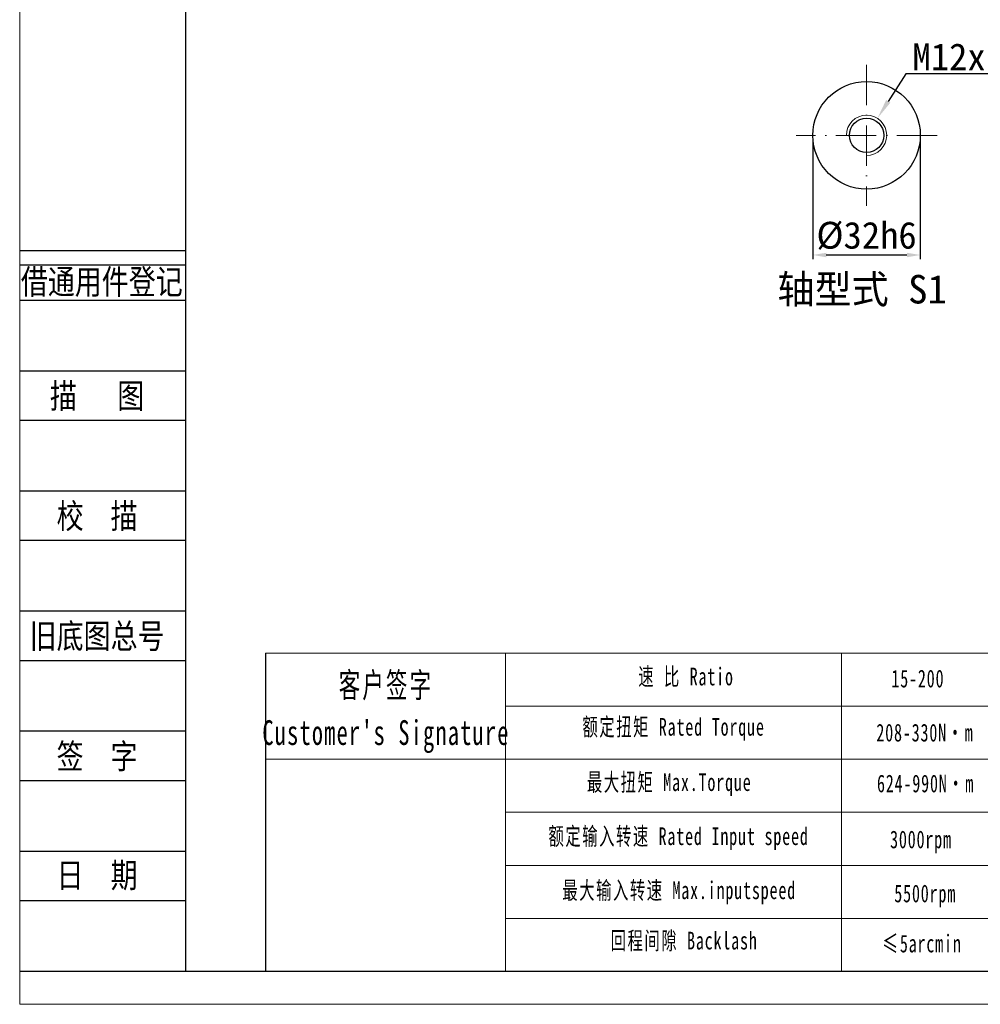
# Model space of a CAD drawing. Header units: millimetres. Extents: x 7115 to 7943, y -680 to -95.
# Tile 1 of 16: x 7115 to 7400, y -680 to -387. Entities that reach past the tile are written whole.
import ezdxf
from ezdxf.enums import TextEntityAlignment as Align

# ---------------------------------------------------------------- set-up
doc = ezdxf.new("R2010")
doc.units = ezdxf.units.MM
doc.header["$PDSIZE"] = -5
doc.linetypes.add('ACAD_ISO10W100', pattern=[18, 12, -3, 0, -3])
doc.layers.get('0').update_dxf_attribs({"lineweight": 18})
doc.layers.get('Defpoints').update_dxf_attribs({"lineweight": 18})
for name, color, linetype in [('2细线层', 4, 'Continuous'), ('6文字层', 3, 'Continuous'), ('7标注层', 4, 'Continuous')]:
    doc.layers.add(name, color=color, linetype=linetype)
for name, color, linetype, lineweight in [('SLD-0', 7, 'Continuous', 18), ('中心线层', 7, 'ACAD_ISO10W100', 0), ('图框_外框线', 7, 'Continuous', 18), ('尺寸线层', 3, 'Continuous', 18), ('标注线', 7, 'Continuous', 18), ('粗实线', 7, 'Continuous', 40)]:
    doc.layers.add(name, color=color, linetype=linetype, lineweight=lineweight)
doc.styles.add('宋体', font='txt', dxfattribs={"width": 0.8})
doc.styles.add('工程字', font='txt')
doc.styles.add('标准', font='txt', dxfattribs={"width": 0.667})
doc.dimstyles.new('DIMSTYLE_17', dxfattribs={"dimtxt": 8, "dimasz": 12, "dimexe": 0.18, "dimexo": 0.0625, "dimgap": 0.09, "dimtad": 1, "dimtih": 1, "dimtoh": 1, "dimdec": 3, "dimdsep": 46, "dimtxsty": 'Standard', "dimblk": '_CAXARROW', "dimcen": 0.09, "dimdle": 24, "dimadec": 0, "dimazin": 0, "dimtfac": 0.7, "dimtdec": 3, "dimtofl": 0, "dimtmove": 0, "dimatfit": 3, "dimfxl": 1, "dimtolj": 1, "dimarcsym": 0})
doc.dimstyles.new('ISO-25', dxfattribs={"dimtxt": 8, "dimasz": 4, "dimexe": 1.25, "dimexo": 0.625, "dimgap": 1.7, "dimtad": 1, "dimtxsty": '工程字', "dimcen": 2, "dimdle": 8, "dimadec": 0, "dimazin": 0, "dimtfac": 1, "dimtmove": 0, "dimatfit": 3, "dimfxl": 1, "dimarcsym": 0})

# ---------------------------------------------------------------- blocks, each defined once
blk = doc.blocks.new('*D98')
at = {"layer": 'Defpoints', "color": 0}
for p in [(7350.55, -421.89), (7382.55, -421.89), (7382.55, -457.5)]:
    blk.add_point(p, dxfattribs=at)
at = {"layer": '尺寸线层', "color": 0, "lineweight": -2}
for p, q in [((7350.55, -422.89), (7350.55, -458.75)), ((7382.55, -422.89), (7382.55, -458.75)), ((7354.55, -457.5), (7378.55, -457.5))]:
    blk.add_line(p, q, dxfattribs=at)
at = {"layer": '尺寸线层', "color": 0}
for points in [[(7354.55, -456.84), (7354.55, -458.17), (7350.55, -457.5)], [(7378.55, -458.17), (7378.55, -456.84), (7382.55, -457.5)]]:
    blk.add_solid(points, dxfattribs=at)
at = {"layer": '尺寸线层', "color": 0, "insert": (7366.55, -451.8), "char_height": 8, "attachment_point": 5, "style": '工程字'}
blk.add_mtext('%%C32h6', dxfattribs=at)
blk = doc.blocks.new('_CAXARROW')
blk.add_hatch(color=0).paths.add_polyline_path([(0, 0), (-1, 0.125), (-1, -0.125)], flags=0)
blk = doc.blocks.new('*D99')
at = {"layer": 'Defpoints', "color": 0}
for p in [(7369.78, -416.83), (7363.32, -426.95)]:
    blk.add_point(p, dxfattribs=at)
at = {"layer": '尺寸线层', "color": 0, "lineweight": -2}
for p, q in [((7378.24, -403.58), (7373.01, -411.78)), ((7430.19, -403.58), (7378.24, -403.58)), ((7366.46, -421.89), (7366.64, -421.89)), ((7366.55, -421.98), (7366.55, -421.8))]:
    blk.add_line(p, q, dxfattribs=at)
at = {"layer": '尺寸线层', "color": 0, "lineweight": -2, "xscale": 6, "yscale": 6, "zscale": 6, "rotation": 237.4443507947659}
blk.add_blockref('_CAXARROW', (7369.78, -416.83), dxfattribs=at)
at = {"layer": '尺寸线层', "color": 0, "lineweight": 25, "insert": (7404.72, -398.58), "char_height": 8, "attachment_point": 5, "style": '工程字'}
blk.add_mtext('\\A1;M12x1.75P', dxfattribs=at)
blk = doc.blocks.new('_FILLED')
at = {"linetype": 'ByBlock'}
blk.add_hatch(color=0, dxfattribs=at).paths.add_polyline_path([(0, 0), (-1, 0.133), (-1, -0.133)], flags=0)

msp = doc.modelspace()

# ---------------------------------------------------------------- linework, layer by layer
for p, q in [((7259.107, -575.9657), (7259.107, -670.6527)), ((7359.0517, -575.9657), (7359.0517, -670.6527))]:
    msp.add_line(p, q)
at = {"layer": '2细线层'}
for p, q in [((7114.5941, -456.1931), (7163.8143, -456.1931)), ((7114.5941, -460.3978), (7163.8143, -460.3978)), ((7114.5941, -470.9098), (7163.8143, -470.9098)), ((7114.5941, -491.9337), (7163.8143, -491.9337)), ((7114.5941, -506.6504), (7163.8143, -506.6504)), ((7114.5941, -527.6742), (7163.8143, -527.6742)), ((7114.5941, -542.3909), (7163.8143, -542.3909)), ((7114.5941, -563.4148), (7163.8143, -563.4148)), ((7114.5941, -578.1315), (7163.8143, -578.1315)), ((7114.5941, -599.1554), (7163.8143, -599.1554)), ((7114.5941, -613.8721), (7163.8143, -613.8721)), ((7114.5941, -634.896), (7163.8143, -634.896)), ((7114.5941, -649.6127), (7163.8143, -649.6127)), ((7114.5941, -670.6365), (7163.8143, -670.6365))]:
    msp.add_line(p, q, dxfattribs=at)
at = {"layer": '7标注层', "color": 0}
msp.add_line((7187.6804, -575.9657), (7187.6804, -670.6365), dxfattribs=at)
at = {"layer": '中心线层', "color": 0}
for p, q in [((7366.5532, -400.8906), (7366.5532, -442.8906)), ((7387.5532, -421.8906), (7345.5532, -421.8906))]:
    msp.add_line(p, q, dxfattribs=at)
at = {"layer": '图框_外框线'}
for p, q in [((7187.6804, -575.9657), (7933.0123, -575.9657)), ((7259.107, -591.7615), (7677.9989, -591.7615)), ((7187.6804, -607.5574), (7933.0123, -607.5574)), ((7259.107, -623.3533), (7933.0123, -623.3533)), ((7259.107, -639.1492), (7933.0123, -639.1492)), ((7259.107, -654.945), (7933.0123, -654.945))]:
    msp.add_line(p, q, dxfattribs=at)
at = {"layer": '图框_外框线', "color": 3}
msp.add_lwpolyline([(7114.5067, -680.4981), (7942.8739, -680.4981), (7942.8739, -94.7242), (7114.5067, -94.7242)], close=True, dxfattribs=at)
at = {"layer": '图框_外框线', "color": 3, "lineweight": 25}
msp.add_lwpolyline([(7163.8143, -670.6365), (7933.0123, -670.6365), (7933.0123, -104.5857), (7163.8143, -104.5857)], close=True, dxfattribs=at)
at = {"layer": '标注线', "color": 0}
msp.add_arc((7366.5532, -421.8906), 6, 270, 180, dxfattribs=at)
at = {"layer": '粗实线', "lineweight": 30}
for radius in [16, 5.125]:
    msp.add_circle((7366.5532, -421.8906), radius, dxfattribs=at)

# ---------------------------------------------------------------- texts
at = {"layer": '6文字层', "color": 3, "style": '宋体', "width": 0.8}
for s, p in [('借通用件登记', (7138.9373, -465.3751)), ('描   图', (7137.5345, -499.292)), ('校  描', (7137.5345, -535.0326)), ('旧底图总号', (7137.5345, -570.7732)), ('签  字', (7137.5345, -606.5137)), ('日  期', (7137.5476, -642.0445))]:
    msp.add_text(s, height=7.35835, dxfattribs=at).set_placement(p, align=Align.MIDDLE)
at = {"layer": 'SLD-0', "color": 1, "attachment_point": 2, "line_spacing_factor": 1.15057, "style": '标准'}
for s, insert, char_height, width in [('\\T1.1;速 比 Ratio', (7312.8243, -580.3091), 5.265291, 43.022223), ("\\T1.1;客户签字\\PCustomer's Signature", (7223.5168, -581.8103), 7.371407, 91.701069), ('\\T1.1;15-200', (7381.8286, -580.9164), 5.265291, 22.386917), ('\\T1.1;额定扭矩 Rated Torque', (7309.1233, -595.2877), 5.265291, 93.483799), ('{\\T1.1;208-330N·m}', (7383.9169, -597.0144), 5.265291, 43.610429), ('\\T1.1;最大扭矩 Max.Torque', (7307.8279, -611.7457), 5.265291, 62.151531), ('{\\T1.1;624-990N·m}', (7384.1037, -612.1386), 5.265291, 52.365717), ('\\T1.1;额定输入转速 Rated Input speed', (7310.6037, -627.8339), 5.265291, 82.63004), ('\\T1.1;3000rpm', (7382.7392, -628.7916), 5.265291, 36.279991), ('\\T1.1;最大输入转速 Max.inputspeed ', (7310.7887, -643.922), 5.265291, 83.107393), ('\\T1.1;5500rpm', (7383.9959, -644.8688), 5.265291, 115.129848), ('\\T1.1;回程间隙 Backlash', (7312.2691, -658.9006), 5.265291, 67.387021), ('{\\T1.1;≤5arcmin }', (7383.0331, -659.7729), 5.265291, 40.503167)]:
    msp.add_mtext(s, dxfattribs=dict(at, insert=insert, char_height=char_height, width=width))
at = {"layer": '标注线', "color": 0, "lineweight": 20, "insert": (7365.2457, -468.1614), "char_height": 8.5, "attachment_point": 5, "style": '工程字'}
msp.add_mtext('轴型式 S1', dxfattribs=at)

# ---------------------------------------------------------------- dimensions: what is measured, and where the dimension line sits
at = {"layer": '尺寸线层', "lineweight": 25}
dim = msp.add_diameter_dim_2p(p1=(7363.3244, -426.9478), p2=(7369.7819, -416.8333), text='M12x1.75P', dimstyle='DIMSTYLE_17', override={"dimasz": 6, "dimgap": 1, "dimtxsty": '工程字', "dimtol": 0, "dimldrblk": '_FILLED'}, dxfattribs=at)
dim.commit()
dim.dimension.update_dxf_attribs({"geometry": '*D99', "text_midpoint": (7404.7166, -403.5825), "dimtype": 163})
at = {"layer": '尺寸线层'}
dim = msp.add_linear_dim(base=(7382.5532, -457.5017), p1=(7350.5532, -421.8906), p2=(7382.5532, -421.8906), text='%%C<>h6', dimstyle='ISO-25', override={"dimexo": 1, "dimtxsty": '工程字'}, dxfattribs=at)
dim.commit()
dim.dimension.update_dxf_attribs({"geometry": '*D98', "text_midpoint": (7366.5532, -457.5017), "dimtype": 160})

doc.saveas('drawing.dxf')
